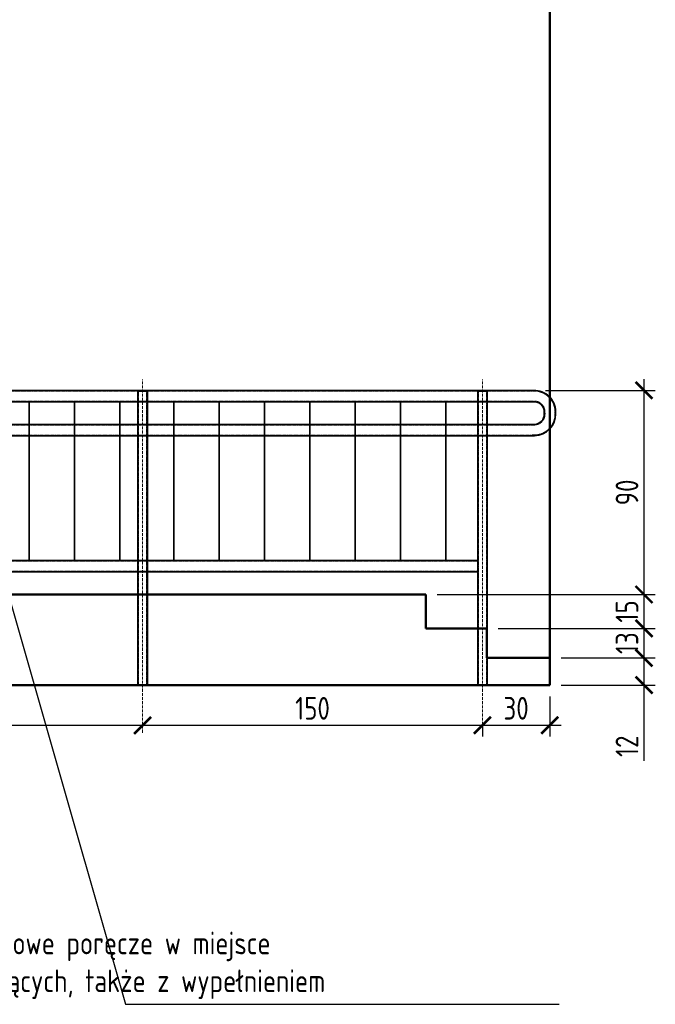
# Model space of a CAD drawing. Header units: millimetres. Extents: x -369365 to -339167, y -1124824 to -1021600.
# Tile 10 of 27: x -355998 to -353192, y -1092245 to -1087899. Entities that reach past the tile are written whole.
import ezdxf

# ---------------------------------------------------------------- set-up
doc = ezdxf.new("R2010")
doc.units = ezdxf.units.MM
doc.linetypes.add('ACAD_ISO10W100', pattern=[18, 12, -3, 0, -3])
doc.linetypes.add('HIDDEN2', pattern=[1.190625, 0.79375, -0.396875])
doc.layers.get('0').update_dxf_attribs({"lineweight": 20})
for name, color, linetype, lineweight in [('002 Os Elementu', 30, 'ACAD_ISO10W100', 9), ('005 Text', 1, 'Continuous', 25), ('007 Stal Stezenia', 6, 'Continuous', 35), ('010 Wymiary', 7, 'Continuous', 9), ('013 Przerywana', 8, 'HIDDEN2', 5), ('Ściany', 4, 'Continuous', 50)]:
    doc.layers.add(name, color=color, linetype=linetype, lineweight=lineweight)
doc.styles.add('ISOCPEUR', font='isocpeur.ttf', dxfattribs={"width": 0.8})
doc.dimstyles.new('06.  1_50', dxfattribs={"dimscale": 50, "dimtxt": 2, "dimasz": 1.5, "dimexe": 1, "dimexo": 1, "dimgap": 0.5, "dimtad": 1, "dimdec": 0, "dimlfac": 0.1, "dimtxsty": 'ISOCPEUR', "dimblk": 'ARCHTICK', "dimcen": -5, "dimdle": 1, "dimadec": 0, "dimazin": 0, "dimtfac": 1, "dimtdec": 0, "dimtmove": 0, "dimatfit": 3, "dimfxl": 1, "dimarcsym": 0})

# ---------------------------------------------------------------- blocks, each defined once
blk = doc.blocks.new('_ArchTick')
at = {"color": 0, "linetype": 'ByBlock', "const_width": 0.15}
blk.add_lwpolyline([(-0.5, -0.5), (0.5, 0.5)], dxfattribs=at)
blk = doc.blocks.new('*D167')
at = {"layer": '010 Wymiary', "color": 0, "lineweight": -2, "transparency": 16777216}
for p, q in [((-357005.2, -1091013.5), (-355405.2, -1091013.5)), ((-356955.2, -1091028.3), (-356955.2, -1091063.5))]:
    blk.add_line(p, q, dxfattribs=at)
at = {"layer": 'Defpoints', "color": 0, "transparency": 16777216}
for p in [(-356955.2, -1090978.3), (-355455.2, -1091013.5), (-355455.2, -1091013.5)]:
    blk.add_point(p, dxfattribs=at)
at = {"layer": '010 Wymiary', "color": 0, "lineweight": -2, "transparency": 16777216, "xscale": 75, "yscale": 75, "zscale": 75, "rotation": 180}
blk.add_blockref('_ArchTick', (-356955.2, -1091013.5), dxfattribs=at)
at = {"layer": '010 Wymiary', "color": 0, "lineweight": -2, "transparency": 16777216, "xscale": 75, "yscale": 75, "zscale": 75}
blk.add_blockref('_ArchTick', (-355455.2, -1091013.5), dxfattribs=at)
at = {"layer": '010 Wymiary', "color": 0, "transparency": 16777216, "insert": (-356205.2, -1090938.5), "char_height": 100, "attachment_point": 5, "style": 'ISOCPEUR'}
blk.add_mtext('150', dxfattribs=at)
blk = doc.blocks.new('*D168')
at = {"layer": '010 Wymiary', "color": 0, "lineweight": -2, "transparency": 16777216}
for p, q in [((-355505.2, -1091013.5), (-353905.2, -1091013.5)), ((-353955.2, -1091004), (-353955.2, -1091063.5))]:
    blk.add_line(p, q, dxfattribs=at)
at = {"layer": 'Defpoints', "color": 0, "transparency": 16777216}
for p in [(-353955.2, -1090954), (-355455.2, -1091013.5), (-353955.2, -1091013.5)]:
    blk.add_point(p, dxfattribs=at)
at = {"layer": '010 Wymiary', "color": 0, "lineweight": -2, "transparency": 16777216, "xscale": 75, "yscale": 75, "zscale": 75, "rotation": 180}
blk.add_blockref('_ArchTick', (-355455.2, -1091013.5), dxfattribs=at)
at = {"layer": '010 Wymiary', "color": 0, "lineweight": -2, "transparency": 16777216, "xscale": 75, "yscale": 75, "zscale": 75}
blk.add_blockref('_ArchTick', (-353955.2, -1091013.5), dxfattribs=at)
at = {"layer": '010 Wymiary', "color": 0, "transparency": 16777216, "insert": (-354705.2, -1090938.5), "char_height": 100, "attachment_point": 5, "style": 'ISOCPEUR'}
blk.add_mtext('150', dxfattribs=at)
blk = doc.blocks.new('*D169')
at = {"layer": '010 Wymiary', "color": 0, "lineweight": -2, "transparency": 16777216}
for p, q in [((-353658.2, -1090886), (-353658.2, -1091063.5)), ((-354005.2, -1091013.5), (-353608.2, -1091013.5)), ((-353955.2, -1091004), (-353955.2, -1091063.5))]:
    blk.add_line(p, q, dxfattribs=at)
at = {"layer": 'Defpoints', "color": 0, "transparency": 16777216}
for p in [(-353658.2, -1090836), (-353955.2, -1090954), (-353658.2, -1091013.5)]:
    blk.add_point(p, dxfattribs=at)
at = {"layer": '010 Wymiary', "color": 0, "lineweight": -2, "transparency": 16777216, "xscale": 75, "yscale": 75, "zscale": 75, "rotation": 180}
blk.add_blockref('_ArchTick', (-353955.2, -1091013.5), dxfattribs=at)
at = {"layer": '010 Wymiary', "color": 0, "lineweight": -2, "transparency": 16777216, "xscale": 75, "yscale": 75, "zscale": 75}
blk.add_blockref('_ArchTick', (-353658.2, -1091013.5), dxfattribs=at)
at = {"layer": '010 Wymiary', "color": 0, "transparency": 16777216, "insert": (-353806.7, -1090938.5), "char_height": 100, "attachment_point": 5, "style": 'ISOCPEUR'}
blk.add_mtext('30', dxfattribs=at)
blk = doc.blocks.new('*D170')
at = {"layer": '010 Wymiary', "color": 0, "lineweight": -2, "transparency": 16777216}
for p, q in [((-353242.3, -1089485.2), (-353242.3, -1090486)), ((-353677.3, -1089535.2), (-353192.3, -1089535.2)), ((-354155.2, -1090436), (-353192.3, -1090436))]:
    blk.add_line(p, q, dxfattribs=at)
at = {"layer": 'Defpoints', "color": 0, "transparency": 16777216}
for p in [(-353727.3, -1089535.2), (-354205.2, -1090436), (-353242.3, -1090436)]:
    blk.add_point(p, dxfattribs=at)
at = {"layer": '010 Wymiary', "color": 0, "lineweight": -2, "transparency": 16777216, "xscale": 75, "yscale": 75, "zscale": 75}
for p, rotation in [((-353242.3, -1089535.2), 90), ((-353242.3, -1090436), 270)]:
    blk.add_blockref('_ArchTick', p, dxfattribs=dict(at, rotation=rotation))
at = {"layer": '010 Wymiary', "color": 0, "transparency": 16777216, "insert": (-353317.3, -1089985.6), "char_height": 100, "attachment_point": 5, "rotation": 90, "style": 'ISOCPEUR'}
blk.add_mtext('90', dxfattribs=at)
blk = doc.blocks.new('*D175')
at = {"layer": '010 Wymiary', "color": 0, "lineweight": -2, "transparency": 16777216}
for p, q in [((-353242.3, -1090386), (-353242.3, -1090636)), ((-354155.2, -1090436), (-353192.3, -1090436)), ((-353885.2, -1090586), (-353192.3, -1090586))]:
    blk.add_line(p, q, dxfattribs=at)
at = {"layer": 'Defpoints', "color": 0, "transparency": 16777216}
for p in [(-354205.2, -1090436), (-353935.2, -1090586), (-353242.3, -1090586)]:
    blk.add_point(p, dxfattribs=at)
at = {"layer": '010 Wymiary', "color": 0, "lineweight": -2, "transparency": 16777216, "xscale": 75, "yscale": 75, "zscale": 75}
for p, rotation in [((-353242.3, -1090436), 90), ((-353242.3, -1090586), 270)]:
    blk.add_blockref('_ArchTick', p, dxfattribs=dict(at, rotation=rotation))
at = {"layer": '010 Wymiary', "color": 0, "transparency": 16777216, "insert": (-353317.3, -1090511), "char_height": 100, "attachment_point": 5, "rotation": 90, "style": 'ISOCPEUR'}
blk.add_mtext('15', dxfattribs=at)
blk = doc.blocks.new('*D176')
at = {"layer": '010 Wymiary', "color": 0, "lineweight": -2, "transparency": 16777216}
for p, q in [((-353242.3, -1090536), (-353242.3, -1090766)), ((-353885.2, -1090586), (-353192.3, -1090586)), ((-353608.2, -1090716), (-353192.3, -1090716))]:
    blk.add_line(p, q, dxfattribs=at)
at = {"layer": 'Defpoints', "color": 0, "transparency": 16777216}
for p in [(-353935.2, -1090586), (-353658.2, -1090716), (-353242.3, -1090716)]:
    blk.add_point(p, dxfattribs=at)
at = {"layer": '010 Wymiary', "color": 0, "lineweight": -2, "transparency": 16777216, "xscale": 75, "yscale": 75, "zscale": 75}
for p, rotation in [((-353242.3, -1090586), 90), ((-353242.3, -1090716), 270)]:
    blk.add_blockref('_ArchTick', p, dxfattribs=dict(at, rotation=rotation))
at = {"layer": '010 Wymiary', "color": 0, "transparency": 16777216, "insert": (-353317.3, -1090651), "char_height": 100, "attachment_point": 5, "rotation": 90, "style": 'ISOCPEUR'}
blk.add_mtext('13', dxfattribs=at)
blk = doc.blocks.new('*D174')
at = {"layer": '010 Wymiary', "color": 0, "lineweight": -2, "transparency": 16777216}
for p, q in [((-353242.3, -1090666), (-353242.3, -1090836)), ((-353608.2, -1090716), (-353192.3, -1090716)), ((-353608.2, -1090836), (-353192.3, -1090836)), ((-353242.3, -1090836), (-353242.3, -1091171))]:
    blk.add_line(p, q, dxfattribs=at)
at = {"layer": 'Defpoints', "color": 0, "transparency": 16777216}
for p in [(-353658.2, -1090716), (-353658.2, -1090836), (-353242.3, -1090836)]:
    blk.add_point(p, dxfattribs=at)
at = {"layer": '010 Wymiary', "color": 0, "lineweight": -2, "transparency": 16777216, "xscale": 75, "yscale": 75, "zscale": 75}
for p, rotation in [((-353242.3, -1090716), 90), ((-353242.3, -1090836), 270)]:
    blk.add_blockref('_ArchTick', p, dxfattribs=dict(at, rotation=rotation))
at = {"layer": '010 Wymiary', "color": 0, "transparency": 16777216, "insert": (-353317.3, -1091106), "char_height": 100, "attachment_point": 5, "rotation": 90, "style": 'ISOCPEUR'}
blk.add_mtext('12', dxfattribs=at)

msp = doc.modelspace()

# ---------------------------------------------------------------- linework, layer by layer
at = {"layer": '002 Os Elementu'}
for p, q in [((-355455.2, -1091046.4), (-355455.2, -1089487.3)), ((-353955.2, -1091046.4), (-353955.1, -1089487.2))]:
    msp.add_line(p, q, dxfattribs=at)
at = {"layer": '005 Text'}
msp.add_lwpolyline([(-356250, -1089733), (-355531.1, -1092244.9), (-353616.2, -1092244.9)], dxfattribs=at)
at = {"layer": '007 Stal Stezenia'}
for p, q in [((-355955.2, -1090286), (-355955.2, -1089586)), ((-355755.2, -1090286), (-355755.2, -1089586)), ((-355555.2, -1090286), (-355555.2, -1089586)), ((-355316.9, -1090286), (-355316.9, -1089586)), ((-355116.9, -1090286), (-355116.9, -1089586)), ((-354916.9, -1090286), (-354916.9, -1089586)), ((-354716.9, -1090286), (-354716.9, -1089586)), ((-354516.9, -1090286), (-354516.9, -1089586)), ((-354316.9, -1090286), (-354316.9, -1089586)), ((-354116.9, -1090286), (-354116.9, -1089586))]:
    msp.add_line(p, q, dxfattribs=at)
for points in [[(-353958.8, -1089536), (-357657.4, -1089536)], [(-357632.4, -1089586), (-357632.4, -1089586), (-353957.9, -1089586)], [(-353956.1, -1089686), (-357632.4, -1089686)], [(-357657.4, -1089736), (-353955.2, -1089736)], [(-353977.1, -1090286), (-357525.1, -1090286)], [(-357525.1, -1090336), (-357525.1, -1090336), (-353976.2, -1090336)]]:
    msp.add_lwpolyline(points, dxfattribs=at)
for points in [[(-355476.2, -1090836), (-355434.2, -1090836), (-355434.2, -1089539), (-355476.2, -1089539)], [(-353976.2, -1090836), (-353934.2, -1090836), (-353934.1, -1089538.9), (-353976.1, -1089538.9)]]:
    msp.add_lwpolyline(points, close=True, dxfattribs=at)
for points in [[(-353958.9, -1089536), (-353729, -1089535.2, -0.414247), (-353632.3, -1089628.5), (-353632.1, -1089638.5, -0.41418), (-353725.4, -1089735.2), (-353955.2, -1089736)], [(-353957.9, -1089586), (-353728.1, -1089585.2, -0.414247), (-353682.3, -1089629.4), (-353682.1, -1089639.4, -0.41418), (-353726.3, -1089685.2), (-353956.1, -1089686)]]:
    msp.add_lwpolyline(points, format="xyb", dxfattribs=at)
at = {"layer": '013 Przerywana'}
for points in [[(-353958.8, -1089539), (-357645.5, -1089539)], [(-357632.4, -1089583), (-357632.4, -1089583), (-353958, -1089583)], [(-353956.1, -1089689), (-357632.4, -1089689)], [(-357645.5, -1089733), (-353955.3, -1089733)], [(-353977, -1090289), (-357525.1, -1090289)], [(-357525.1, -1090333), (-357525.1, -1090333), (-353976.2, -1090333)]]:
    msp.add_lwpolyline(points, dxfattribs=at)
for points in [[(-355473.2, -1090836), (-355437.2, -1090836), (-355437.2, -1089539), (-355473.2, -1089539)], [(-353973.2, -1090836), (-353937.2, -1090836), (-353937.1, -1089538.9), (-353973.1, -1089538.9)]]:
    msp.add_lwpolyline(points, close=True, dxfattribs=at)
for points in [[(-353958.8, -1089539), (-353729, -1089538.2, -0.414247), (-353635.3, -1089628.6), (-353635.1, -1089638.6, -0.41418), (-353725.5, -1089732.2), (-353955.3, -1089733)], [(-353958, -1089583), (-353728.2, -1089582.2, -0.414247), (-353679.3, -1089629.4), (-353679.1, -1089639.4, -0.41418), (-353726.3, -1089688.2), (-353956.1, -1089689)]]:
    msp.add_lwpolyline(points, format="xyb", dxfattribs=at)
at = {"layer": 'Ściany'}
for p, q in [((-353658.2, -1085674.2), (-353658.2, -1090836)), ((-357620.2, -1090436), (-354205.2, -1090436)), ((-354205.2, -1090436), (-354205.2, -1090586)), ((-354205.2, -1090586), (-353935.2, -1090586)), ((-353935.2, -1090586), (-353935.2, -1090716)), ((-353935.2, -1090716), (-353658.2, -1090716)), ((-353658.2, -1090716), (-353658.2, -1090836)), ((-353658.2, -1090836), (-360270.2, -1090836))]:
    msp.add_line(p, q, dxfattribs=at)

# ---------------------------------------------------------------- texts
at = {"layer": '005 Text', "insert": (-355494.3, -1092072.9), "char_height": 100, "attachment_point": 5, "style": 'ISOCPEUR'}
msp.add_mtext('Nowe poręcze w miejsce\\Pistniejących, także z wypełnieniem', dxfattribs=at)

# ---------------------------------------------------------------- dimensions: what is measured, and where the dimension line sits
at = {"layer": '010 Wymiary'}
for base, p1, p2, picture, middle in [((-353242.3, -1090436), (-353727.3, -1089535.2), (-354205.2, -1090436), '*D170', (-353317.3, -1089985.6)), ((-353242.3, -1090586), (-354205.2, -1090436), (-353935.2, -1090586), '*D175', (-353317.3, -1090511)), ((-353242.3, -1090716), (-353935.2, -1090586), (-353658.2, -1090716), '*D176', (-353317.3, -1090651))]:
    dim = msp.add_linear_dim(base=base, p1=p1, p2=p2, angle=90, dimstyle='06.  1_50', dxfattribs=at)
    dim.commit()
    dim.dimension.update_dxf_attribs({"geometry": picture, "text_midpoint": middle})
dim = msp.add_linear_dim(base=(-353242.3, -1090836), p1=(-353658.2, -1090716), p2=(-353658.2, -1090836), angle=90, dimstyle='06.  1_50', dxfattribs=at)
dim.commit()
dim.dimension.update_dxf_attribs({"geometry": '*D174', "text_midpoint": (-353242.3, -1091106), "dimtype": 160})
for base, p1, p2, picture, middle in [((-353658.2, -1091013.5), (-353955.2, -1090954), (-353658.2, -1090836), '*D169', (-353806.7, -1090938.5)), ((-355455.2, -1091013.5), (-356955.2, -1090978.3), (-355455.2, -1091013.5), '*D167', (-356205.2, -1090938.5)), ((-353955.2, -1091013.5), (-355455.2, -1091013.5), (-353955.2, -1090954), '*D168', (-354705.2, -1090938.5))]:
    dim = msp.add_linear_dim(base=base, p1=p1, p2=p2, dimstyle='06.  1_50', override={"dimtmove": 1}, dxfattribs=at)
    dim.commit()
    dim.dimension.update_dxf_attribs({"geometry": picture, "text_midpoint": middle})

doc.saveas('drawing.dxf')
